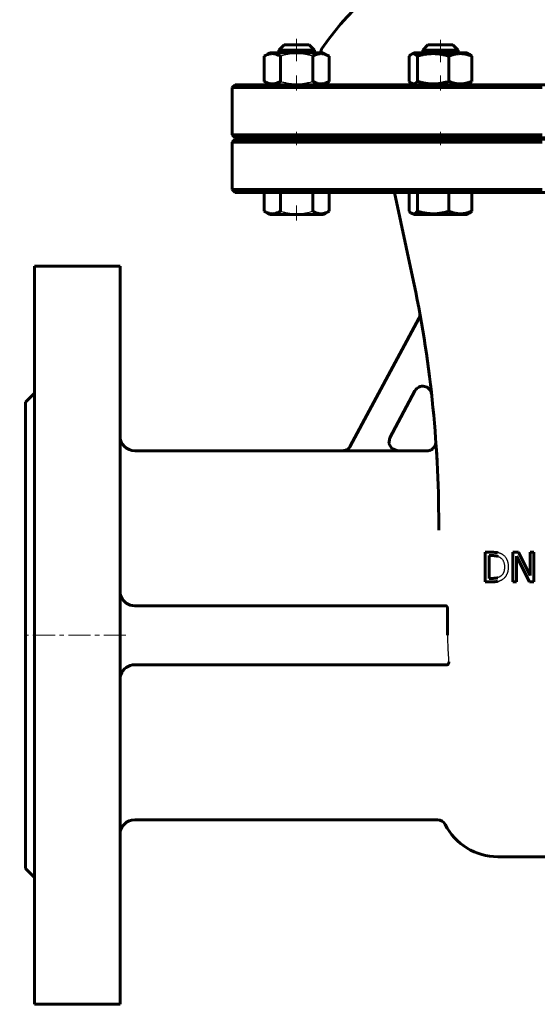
# Model space of a CAD drawing. Header units: millimetres. Extents: x -177 to 177, y -325 to 327.
# Tile 1 of 3: x -177 to -2, y -325 to 9. Entities that reach past the tile are written whole.
import ezdxf

# ---------------------------------------------------------------- set-up
doc = ezdxf.new("R2010")
doc.units = ezdxf.units.MM
for name, pattern in [('K5LT-1', [0]), ('K5LT_AXLED', [12, 7.5, -1.5, 1.5, -1.5]), ('K5LT_BASIC', [0])]:
    doc.linetypes.add(name, pattern=pattern)
doc.layers.add('Системный слой (1)', color=7, linetype='Continuous', true_color=0x6c6c6c)

# ---------------------------------------------------------------- blocks, each defined once
blk = doc.blocks.new('U0')
at = {"layer": 'Системный слой (1)', "color": 143, "linetype": 'K5LT_BASIC', "lineweight": 60, "true_color": 0x33acca}
for p, q in [((-44.28, -3.17), (-44.53, -3.34)), ((-43.58, -2.97), (-44.28, -3.17)), ((-42.88, -3.22), (-43.58, -2.97)), ((-42.2, -3.82), (-42.88, -3.22)), ((-44.79, -3.56), (-45.04, -3.82)), ((-44.53, -3.34), (-44.79, -3.56))]:
    blk.add_line(p, q, dxfattribs=at)
blk = doc.blocks.new('U1')
at = {"layer": 'Системный слой (1)', "color": 143, "linetype": 'K5LT_BASIC', "lineweight": 60, "true_color": 0x33acca}
for p, q in [((-45.04, -12.38), (-44.79, -12.64)), ((-44.79, -12.64), (-44.53, -12.86)), ((-44.53, -12.86), (-44.28, -13.03)), ((-44.28, -13.03), (-44.02, -13.15)), ((-44.02, -13.15), (-43.32, -13.19)), ((-43.32, -13.19), (-42.63, -12.8)), ((-42.63, -12.8), (-42.2, -12.38))]:
    blk.add_line(p, q, dxfattribs=at)
blk = doc.blocks.new('U8')
at = {"layer": 'Системный слой (1)', "color": 143, "linetype": 'K5LT_BASIC', "lineweight": 60, "true_color": 0x33acca}
for p, q in [((-45.04, -56.38), (-44.79, -56.64)), ((-44.79, -56.64), (-44.53, -56.86)), ((-42.63, -56.8), (-42.2, -56.38)), ((-44.53, -56.86), (-44.28, -57.03)), ((-44.28, -57.03), (-44.02, -57.15)), ((-44.02, -57.15), (-43.32, -57.19)), ((-43.32, -57.19), (-42.63, -56.8))]:
    blk.add_line(p, q, dxfattribs=at)
blk = doc.blocks.new('U14')
at = {"layer": 'Системный слой (1)', "color": 143, "linetype": 'K5LT_BASIC', "lineweight": 60, "true_color": 0x33acca}
blk.add_line((-73.31, -57.03), (-73.31, -57.03), dxfattribs=at)
blk.add_line((-73.31, -57.03), (-73.31, -57.03), dxfattribs=at)
blk = doc.blocks.new('U20')
at = {"layer": 'Системный слой (1)', "color": 143, "linetype": 'K5LT_BASIC', "lineweight": 60, "true_color": 0x33acca}
for p, q in [((-35.75, -137.95), (-35.73, -138.22)), ((-35.73, -138.22), (-35.71, -138.5)), ((-35.71, -138.5), (-35.7, -138.79))]:
    blk.add_line(p, q, dxfattribs=at)
blk = doc.blocks.new('U21')
at = {"layer": 'Системный слой (1)', "color": 143, "linetype": 'K5LT_BASIC', "lineweight": 60, "true_color": 0x33acca}
for p, q in [((-104, -50), (0, -50)), ((0, -50), (104, -50))]:
    blk.add_line(p, q, dxfattribs=at)
blk = doc.blocks.new('U22')
at = {"layer": 'Системный слой (1)', "color": 143, "linetype": 'K5LT_BASIC', "lineweight": 60, "true_color": 0x33acca}
for start, end in [(111.5102, 145.8516), (34.1484, 68.4898)]:
    blk.add_arc((0, -51.63), 90, start, end, dxfattribs=at)
blk = doc.blocks.new('U24')
at = {"layer": 'Системный слой (1)', "color": 143, "linetype": 'K5LT_BASIC', "lineweight": 60, "true_color": 0x33acca}
for p, q in [((-104, -31.5), (0, -31.5)), ((0, -31.5), (104, -31.5))]:
    blk.add_line(p, q, dxfattribs=at)
blk = doc.blocks.new('U25')
at = {"layer": 'Системный слой (1)', "color": 143, "linetype": 'K5LT_BASIC', "lineweight": 60, "true_color": 0x33acca}
for p, q in [((0, -32), (-104, -32)), ((104, -32), (0, -32))]:
    blk.add_line(p, q, dxfattribs=at)
blk = doc.blocks.new('U28')
at = {"layer": 'Системный слой (1)', "color": 143, "linetype": 'K5LT_BASIC', "lineweight": 60, "true_color": 0x33acca}
for p, q in [((0, -13.5), (-104, -13.5)), ((104, -13.5), (0, -13.5))]:
    blk.add_line(p, q, dxfattribs=at)
blk = doc.blocks.new('U30')
at = {"layer": 'Системный слой (1)', "color": 143, "linetype": 'K5LT_BASIC', "lineweight": 60, "true_color": 0x33acca}
for p, q in [((-67.6, -137.5), (-138, -137.5)), ((-38.98, -137.5), (-48.94, -137.5))]:
    blk.add_line(p, q, dxfattribs=at)
blk = doc.blocks.new('U32')
at = {"layer": 'Системный слой (1)', "color": 143, "linetype": 'K5LT_BASIC', "lineweight": 60, "true_color": 0x33acca}
for p, q in [((-51.59, -133.08), (-51.88, -135.08)), ((-51.88, -135.08), (-50.89, -136.78)), ((-50.89, -136.78), (-49, -137.5)), ((-49, -137.5), (-48.94, -137.5))]:
    blk.add_line(p, q, dxfattribs=at)

msp = doc.modelspace()

# ---------------------------------------------------------------- linework, layer by layer
at = {"layer": 'Системный слой (1)', "color": 143, "linetype": 'K5LT_BASIC', "lineweight": 60, "true_color": 0x33acca}
for p, q in [((-89.15, -1.75), (-87.4, 0)), ((-87.4, 0), (-78.9, 0)), ((-77.15, -1.75), (-78.9, 0)), ((-40.44, -1.75), (-38.69, 0)), ((-38.69, 0), (-30.19, 0)), ((-28.44, -1.75), (-30.19, 0)), ((-94.12, -3.82), (-92.17, -2.7)), ((-92.98, -3.17), (-92.17, -2.7)), ((-92.98, -3.17), (-92.98, -3.17)), ((-74.12, -2.7), (-92.17, -2.7)), ((-89.15, -1.75), (-77.15, -1.75)), ((-89.15, -2.7), (-89.15, -1.75)), ((-77.15, -2.7), (-77.15, -1.75)), ((-72.18, -3.82), (-74.12, -2.7)), ((-44.28, -3.17), (-43.47, -2.7)), ((-25.42, -2.7), (-43.47, -2.7)), ((-40.44, -1.75), (-28.44, -1.75)), ((-40.44, -2.7), (-40.44, -1.75)), ((-28.44, -2.7), (-28.44, -1.75)), ((-24.61, -3.17), (-25.42, -2.7)), ((-94.12, -12.38), (-94.12, -3.82)), ((-88.63, -12.38), (-88.63, -3.82)), ((-77.66, -12.38), (-77.66, -3.82)), ((-72.18, -12.38), (-72.18, -3.82)), ((-45.04, -12.38), (-45.04, -3.82)), ((-42.2, -12.38), (-42.2, -3.82)), ((-31.6, -12.38), (-31.6, -3.82)), ((-23.85, -12.38), (-23.85, -3.82)), ((-92.17, -13.5), (-94.12, -12.38)), ((-92.17, -13.5), (-92.98, -13.03)), ((-92.98, -13.03), (-92.98, -13.03)), ((-74.12, -13.5), (-72.18, -12.38)), ((-43.47, -13.5), (-44.28, -13.03)), ((-25.42, -13.5), (-24.61, -13.03)), ((-104, -13.5), (-105, -14.5)), ((-105, -14.5), (0, -14.5)), ((-105, -30.5), (-105, -14.5)), ((0, -30.5), (-105, -30.5)), ((-104, -31.5), (-105, -30.5)), ((-104, -32), (-105, -33)), ((-105, -33), (0, -33)), ((-105, -49), (-105, -33)), ((-89.15, -32), (-89.15, -31.5)), ((-77.15, -32), (-77.15, -31.5)), ((-75, -32), (-75, -31.5)), ((-40.44, -32), (-40.44, -31.5)), ((-28.44, -32), (-28.44, -31.5)), ((0, -49), (-105, -49)), ((-104, -50), (-105, -49)), ((-94.12, -50), (-94.12, -56.38)), ((-88.63, -50), (-88.63, -56.38)), ((-77.66, -50), (-77.66, -56.38)), ((-72.18, -50), (-72.18, -56.38)), ((-43.88, -78.56), (-50, -50)), ((-45.04, -50), (-45.04, -56.38)), ((-42.2, -50), (-42.2, -56.38)), ((-31.6, -50), (-31.6, -56.38)), ((-23.85, -50), (-23.85, -56.38)), ((-94.12, -56.38), (-92.17, -57.5)), ((-72.18, -56.38), (-74.12, -57.5)), ((-92.98, -57.03), (-92.17, -57.5)), ((-92.98, -57.03), (-92.98, -57.03)), ((-92.17, -57.5), (-74.12, -57.5)), ((-73.31, -57.03), (-74.12, -57.5)), ((-44.28, -57.03), (-43.47, -57.5)), ((-43.47, -57.5), (-25.42, -57.5)), ((-24.61, -57.03), (-25.42, -57.5)), ((-172, -75), (-172, -325)), ((-172, -75), (-143, -75)), ((-143, -75), (-143, -325)), ((-64.99, -135.97), (-41.77, -92.72)), ((-175, -121), (-172, -118)), ((-43.06, -117.2), (-51.61, -133.13)), ((-175, -121), (-175, -279)), ((-35.99, -134.3), (-35.98, -134.4)), ((-35.95, -134.89), (-35.99, -134.3)), ((-67.63, -137.55), (-48.97, -137.55)), ((-35, -164.43), (-35, -162.38)), ((-19.23, -171.87), (-19.23, -181.87)), ((-16.96, -171.87), (-19.23, -171.87)), ((-17.9, -173.02), (-16.89, -173.02)), ((-17.9, -180.72), (-17.9, -173.02)), ((-8.02, -171.87), (-9.91, -171.87)), ((-9.91, -171.87), (-9.91, -181.87)), ((-8.67, -181.87), (-8.67, -173.25)), ((-8.67, -173.25), (-4.24, -181.87)), ((-3.99, -179.79), (-8.02, -171.87)), ((-3.99, -171.87), (-3.99, -179.79)), ((-2.75, -171.87), (-3.99, -171.87)), ((-2.75, -181.87), (-2.75, -171.87)), ((-19.23, -181.87), (-16.93, -181.87)), ((-16.89, -180.72), (-17.9, -180.72)), ((-9.91, -181.87), (-8.67, -181.87)), ((-4.24, -181.87), (-2.75, -181.87)), ((-32.6, -190), (-138, -190)), ((-32.02, -191), (-32.02, -200)), ((-32.16, -210), (-138, -210)), ((-35.46, -262.5), (-138, -262.5)), ((-15, -275), (15, -275)), ((-175, -279), (-172, -282)), ((-172, -325), (-143, -325))]:
    msp.add_line(p, q, dxfattribs=at)
at = {"layer": 'Системный слой (1)', "color": 30, "linetype": 'K5LT_AXLED', "lineweight": 18, "true_color": 0xff8000}
for p, q in [((-83.15, 2), (-83.15, -5.82)), ((-34.44, -5.82), (-34.44, 2)), ((-83.15, -10.38), (-83.15, -15.5)), ((-34.44, -15.5), (-34.44, -10.38)), ((-83.15, -29.5), (-83.15, -34)), ((-34.44, -34), (-34.44, -29.5)), ((-83.15, -54.38), (-83.15, -59.5)), ((-141, -200), (-177, -200))]:
    msp.add_line(p, q, dxfattribs=at)
at = {"layer": 'Системный слой (1)', "color": 143, "linetype": 'K5LT_BASIC', "lineweight": 60, "true_color": 0x33acca}
for centre, radius, start, end in [((-72, -2.79), 3, 145.8516, 178.2388), ((-435, -162.38), 400, 0, 12.0948), ((-44.41, -91.31), 3, 331.7693, 10.3127), ((-40.42, -118.62), 3, 6.3273, 151.7693), ((-138, -132.5), 5, 180, 270), ((-435, -162.38), 400, 4.0104, 4.0255), ((-138, -185), 5, 199.0089, 270), ((-138, -215), 5, 90, 160.9911), ((-138, -267.5), 5, 90, 180), ((-35.46, -265.5), 3, 27.1629, 90), ((-15, -255), 20, 207.1629, 270)]:
    msp.add_arc(centre, radius, start, end, dxfattribs=at)
for points, knots in [([(-88.63, -3.82), (-88.88, -3.68), (-89.27, -3.48), (-89.81, -3.26), (-90.22, -3.13), (-90.59, -3.04), (-90.98, -2.99), (-91.36, -2.97), (-91.73, -2.98), (-92.11, -3.03), (-92.49, -3.12), (-93.05, -3.29), (-93.59, -3.53), (-93.99, -3.75), (-94.12, -3.82)], [0, 0, 0, 0, 2.031939, 3.311633, 4.396645, 5.423589, 6.350589, 7.49983, 8.533187, 9.335775, 10.524184, 11.684847, 13.915004, 15, 15, 15, 15]), ([(-72.18, -3.82), (-72.42, -3.68), (-72.82, -3.48), (-73.35, -3.26), (-73.77, -3.13), (-74.14, -3.04), (-74.52, -2.99), (-74.91, -2.97), (-75.28, -2.98), (-75.65, -3.03), (-76.04, -3.12), (-76.6, -3.29), (-77.14, -3.53), (-77.54, -3.75), (-77.66, -3.82)], [0, 0, 0, 0, 2.031939, 3.311633, 4.396645, 5.423589, 6.350589, 7.49983, 8.533187, 9.335775, 10.524184, 11.684847, 13.915004, 15, 15, 15, 15]), ([(-31.6, -3.82), (-31.96, -3.71), (-32.5, -3.57), (-33.39, -3.36), (-34.19, -3.2), (-34.93, -3.1), (-35.53, -3.03), (-36.13, -2.99), (-36.87, -2.97), (-37.49, -2.98), (-38.12, -3.02), (-38.78, -3.08), (-39.7, -3.21), (-40.84, -3.44), (-41.7, -3.67), (-42.2, -3.82)], [0, 0, 0, 0, 1.679816, 2.464254, 4.100621, 5.29978, 5.785161, 6.773962, 7.999819, 9.102067, 9.530451, 10.806592, 12.055167, 13.667644, 16, 16, 16, 16]), ([(-23.85, -3.82), (-24.15, -3.7), (-24.59, -3.54), (-25.25, -3.33), (-25.79, -3.19), (-26.36, -3.08), (-26.88, -3.01), (-27.36, -2.98), (-27.82, -2.97), (-28.26, -2.99), (-28.75, -3.03), (-29.3, -3.12), (-30.09, -3.29), (-30.86, -3.53), (-31.42, -3.75), (-31.6, -3.82)], [0, 0, 0, 0, 1.912449, 2.780687, 4.100621, 5.29978, 6.277542, 7.267519, 8.214858, 9.102067, 9.95816, 11.225797, 12.463836, 14.84267, 16, 16, 16, 16]), ([(-24.61, -3.17), (-24.52, -3.22), (-24.39, -3.31), (-24.13, -3.52), (-23.96, -3.69), (-23.85, -3.82)], [0, 0, 0, 0, 1.912503, 3.220303, 6, 6, 6, 6]), ([(-94.12, -12.38), (-93.88, -12.52), (-93.48, -12.72), (-92.95, -12.94), (-92.53, -13.07), (-92.16, -13.16), (-91.78, -13.21), (-91.39, -13.23), (-91.02, -13.22), (-90.65, -13.17), (-90.26, -13.08), (-89.7, -12.91), (-89.16, -12.67), (-88.76, -12.45), (-88.63, -12.38)], [0, 0, 0, 0, 2.031939, 3.311633, 4.396645, 5.423589, 6.350589, 7.49983, 8.533187, 9.335775, 10.524184, 11.684847, 13.915004, 15, 15, 15, 15]), ([(-77.66, -12.38), (-77.42, -12.52), (-77.03, -12.72), (-76.49, -12.94), (-76.08, -13.07), (-75.7, -13.16), (-75.32, -13.21), (-74.94, -13.23), (-74.57, -13.22), (-74.19, -13.17), (-73.81, -13.08), (-73.25, -12.91), (-72.7, -12.67), (-72.31, -12.45), (-72.18, -12.38)], [0, 0, 0, 0, 2.031939, 3.311633, 4.396645, 5.423589, 6.350589, 7.49983, 8.533187, 9.335775, 10.524184, 11.684847, 13.915004, 15, 15, 15, 15]), ([(-42.2, -12.38), (-41.84, -12.49), (-41.3, -12.63), (-40.41, -12.84), (-39.61, -13), (-38.87, -13.1), (-38.28, -13.17), (-37.67, -13.21), (-36.93, -13.23), (-36.31, -13.22), (-35.68, -13.18), (-35.02, -13.12), (-34.1, -12.99), (-32.96, -12.76), (-32.1, -12.53), (-31.6, -12.38)], [0, 0, 0, 0, 1.679816, 2.464254, 4.100621, 5.29978, 5.785161, 6.773962, 7.999819, 9.102067, 9.530451, 10.806592, 12.055167, 13.667644, 16, 16, 16, 16]), ([(-31.6, -12.38), (-31.3, -12.5), (-30.86, -12.66), (-30.2, -12.87), (-29.66, -13.01), (-29.09, -13.12), (-28.57, -13.19), (-28.09, -13.22), (-27.63, -13.23), (-27.19, -13.21), (-26.69, -13.17), (-26.15, -13.08), (-25.35, -12.91), (-24.59, -12.67), (-24.03, -12.45), (-23.85, -12.38)], [0, 0, 0, 0, 1.912449, 2.780687, 4.100621, 5.29978, 6.277542, 7.267519, 8.214858, 9.102067, 9.95816, 11.225797, 12.463836, 14.84267, 16, 16, 16, 16]), ([(-23.85, -12.38), (-23.93, -12.47), (-24.06, -12.61), (-24.32, -12.84), (-24.49, -12.96), (-24.61, -13.03)], [0, 0, 0, 0, 1.918282, 3.267661, 6, 6, 6, 6]), ([(-94.12, -56.38), (-93.88, -56.52), (-93.48, -56.72), (-92.95, -56.94), (-92.53, -57.07), (-92.16, -57.16), (-91.78, -57.21), (-91.39, -57.23), (-91.02, -57.22), (-90.65, -57.17), (-90.26, -57.08), (-89.7, -56.91), (-89.16, -56.67), (-88.76, -56.45), (-88.63, -56.38)], [0, 0, 0, 0, 2.031939, 3.311633, 4.396645, 5.423589, 6.350589, 7.49983, 8.533187, 9.335775, 10.524184, 11.684847, 13.915004, 15, 15, 15, 15]), ([(-77.66, -56.38), (-77.42, -56.52), (-77.03, -56.72), (-76.49, -56.94), (-76.08, -57.07), (-75.7, -57.16), (-75.32, -57.21), (-74.94, -57.23), (-74.57, -57.22), (-74.19, -57.17), (-73.81, -57.08), (-73.25, -56.91), (-72.7, -56.67), (-72.31, -56.45), (-72.18, -56.38)], [0, 0, 0, 0, 2.031939, 3.311633, 4.396645, 5.423589, 6.350589, 7.49983, 8.533187, 9.335775, 10.524184, 11.684847, 13.915004, 15, 15, 15, 15]), ([(-42.2, -56.38), (-41.84, -56.49), (-41.3, -56.63), (-40.41, -56.84), (-39.61, -57), (-38.87, -57.1), (-38.28, -57.17), (-37.67, -57.21), (-36.93, -57.23), (-36.31, -57.22), (-35.68, -57.18), (-35.02, -57.12), (-34.1, -56.99), (-32.96, -56.76), (-32.1, -56.53), (-31.6, -56.38)], [0, 0, 0, 0, 1.679816, 2.464254, 4.100621, 5.29978, 5.785161, 6.773962, 7.999819, 9.102067, 9.530451, 10.806592, 12.055167, 13.667644, 16, 16, 16, 16]), ([(-31.6, -56.38), (-31.3, -56.5), (-30.86, -56.66), (-30.2, -56.87), (-29.66, -57.01), (-29.09, -57.12), (-28.57, -57.19), (-28.09, -57.22), (-27.63, -57.23), (-27.19, -57.21), (-26.69, -57.17), (-26.15, -57.08), (-25.35, -56.91), (-24.59, -56.67), (-24.03, -56.45), (-23.85, -56.38)], [0, 0, 0, 0, 1.912449, 2.780687, 4.100621, 5.29978, 6.277542, 7.267519, 8.214858, 9.102067, 9.95816, 11.225797, 12.463836, 14.84267, 16, 16, 16, 16]), ([(-23.85, -56.38), (-23.93, -56.47), (-24.06, -56.61), (-24.32, -56.84), (-24.49, -56.96), (-24.61, -57.03)], [0, 0, 0, 0, 1.918282, 3.267661, 6, 6, 6, 6]), ([(-67.6, -137.5), (-66.99, -137.5), (-65.91, -137.16), (-65.18, -136.33), (-64.96, -135.92)], [0, 0, 0, 0, 0.571427, 1, 1, 1, 1]), ([(-35.99, -134.3), (-35.99, -134.3), (-35.99, -134.3), (-35.99, -134.31), (-35.99, -134.31), (-35.99, -134.31), (-35.99, -134.31), (-35.99, -134.31), (-35.99, -134.31), (-35.99, -134.31), (-35.99, -134.31), (-35.99, -134.31), (-35.99, -134.32), (-35.99, -134.32), (-35.98, -134.32), (-35.98, -134.33), (-35.98, -134.33), (-35.98, -134.33), (-35.98, -134.33), (-35.98, -134.34), (-35.98, -134.34), (-35.98, -134.34), (-35.98, -134.35), (-35.98, -134.35), (-35.98, -134.36), (-35.98, -134.36), (-35.98, -134.37), (-35.98, -134.38), (-35.98, -134.38), (-35.98, -134.39), (-35.98, -134.4), (-35.98, -134.4), (-35.98, -134.4), (-35.98, -134.41), (-35.98, -134.41), (-35.98, -134.42), (-35.98, -134.42), (-35.98, -134.43), (-35.98, -134.44), (-35.98, -134.47), (-35.98, -134.49), (-35.98, -134.53), (-35.98, -134.55), (-35.98, -134.61), (-35.98, -134.65), (-35.99, -134.78), (-36, -134.87), (-36.04, -135.09), (-36.07, -135.22), (-36.14, -135.48), (-36.19, -135.6), (-36.3, -135.85), (-36.36, -135.97), (-36.5, -136.19), (-36.57, -136.3), (-36.73, -136.49), (-36.82, -136.58), (-37.01, -136.76), (-37.11, -136.85), (-37.33, -137), (-37.45, -137.08), (-37.7, -137.21), (-37.83, -137.27), (-38.09, -137.36), (-38.22, -137.4), (-38.49, -137.46), (-38.62, -137.48), (-38.83, -137.5), (-38.91, -137.5), (-38.98, -137.5)], [0, 0, 0, 0, 0.669154, 0.669154, 1.003699, 1.003699, 1.271387, 1.271387, 1.338309, 1.338309, 1.405231, 1.405231, 1.595291, 1.595291, 1.771269, 1.771269, 1.785352, 1.785352, 1.859387, 1.859387, 1.933423, 1.933423, 1.989376, 1.989376, 2.045329, 2.045329, 2.112095, 2.112095, 2.178862, 2.178862, 2.232908, 2.232908, 2.248538, 2.248538, 2.273158, 2.273158, 2.322399, 2.322399, 2.420882, 2.420882, 2.617847, 2.617847, 2.855481, 2.855481, 3.330748, 3.330748, 4.281282, 4.281282, 5.776083, 5.776083, 7.278614, 7.278614, 8.756702, 8.756702, 10.182087, 10.182087, 11.558063, 11.558063, 13.051737, 13.051737, 14.589591, 14.589591, 16.144495, 16.144495, 17.682641, 17.682641, 19.175426, 19.175426, 20, 20, 20, 20]), ([(-35.6, -140.44), (-35.62, -140.19), (-35.63, -139.95), (-35.66, -139.48), (-35.67, -139.25), (-35.7, -138.8), (-35.71, -138.59), (-35.73, -138.28), (-35.73, -138.18), (-35.74, -138.06), (-35.74, -138.05), (-35.74, -138.01), (-35.74, -137.98), (-35.75, -137.95), (-35.75, -137.95), (-35.75, -137.9), (-35.75, -137.84), (-35.77, -137.59), (-35.78, -137.41), (-35.79, -137.23)], [0, 0, 0, 0, 4.260334, 4.260334, 8.520667, 8.520667, 12.781001, 12.781001, 14.916469, 14.916469, 15.192831, 15.192831, 15.821799, 15.821799, 15.821923, 15.821923, 17.041335, 17.041335, 21.301668, 21.301668, 21.301668, 21.301668]), ([(-15, -172.02), (-15.13, -172), (-15.43, -171.95), (-16.06, -171.89), (-16.61, -171.87), (-16.96, -171.87)], [0, 0, 0, 0, 1.42388, 3.291618, 6, 6, 6, 6]), ([(-16.89, -173.02), (-16.61, -173.02), (-16.1, -173.04), (-15.65, -173.11), (-15.43, -173.15), (-15.3, -173.19), (-15.15, -173.22), (-15.05, -173.26), (-15, -173.27)], [0, 0, 0, 0, 2.48036, 5.182737, 6.030027, 6.300257, 7.650124, 9, 9, 9, 9]), ([(-16.93, -181.87), (-16.62, -181.87), (-16.1, -181.86), (-15.47, -181.8), (-15.14, -181.75), (-15, -181.72)], [0, 0, 0, 0, 2.506471, 4.373357, 6, 6, 6, 6]), ([(-15, -180.49), (-15.07, -180.51), (-15.18, -180.54), (-15.32, -180.57), (-15.43, -180.6), (-15.55, -180.62), (-15.71, -180.64), (-15.95, -180.68), (-16.35, -180.71), (-16.69, -180.72), (-16.89, -180.72)], [0, 0, 0, 0, 1.295602, 1.95094, 2.618705, 3.299783, 3.999014, 5.420814, 7.571816, 11, 11, 11, 11]), ([(-143, -185.15), (-143, -185.29), (-142.99, -185.5), (-142.94, -185.81), (-142.87, -186.17), (-142.79, -186.44), (-142.73, -186.63)], [0, 0, 0, 0, 1.944687, 3.133575, 4.420597, 7, 7, 7, 7]), ([(-32.02, -191), (-32.02, -190.94), (-32.03, -190.83), (-32.05, -190.7), (-32.08, -190.58), (-32.1, -190.51), (-32.14, -190.41), (-32.17, -190.33), (-32.22, -190.26), (-32.26, -190.2), (-32.31, -190.15), (-32.36, -190.09), (-32.43, -190.05), (-32.5, -190.01), (-32.56, -190), (-32.59, -190), (-32.6, -190)], [0, 0, 0, 0, 1.859342, 3.373497, 4.13657, 5.609577, 6.073045, 7.741069, 8.733865, 9.786016, 10.851822, 11.856595, 13.477016, 14.851403, 16.333842, 17, 17, 17, 17]), ([(-32.16, -210), (-32.11, -210), (-32.02, -209.98), (-31.9, -209.9), (-31.82, -209.81), (-31.77, -209.74), (-31.75, -209.7), (-31.72, -209.65), (-31.7, -209.59), (-31.67, -209.5), (-31.65, -209.42), (-31.63, -209.34), (-31.63, -209.28), (-31.62, -209.21), (-31.62, -209.12), (-31.62, -209.05), (-31.63, -209)], [0, 0, 0, 0, 2.996269, 5.545096, 7.541301, 8.35063, 9.051515, 9.738278, 10.607547, 11.453046, 12.86258, 13.443185, 14.191931, 14.896579, 15.598295, 17, 17, 17, 17]), ([(-143, -214.85), (-143, -214.71), (-142.99, -214.5), (-142.94, -214.19), (-142.87, -213.83), (-142.79, -213.56), (-142.73, -213.37)], [0, 0, 0, 0, 1.944687, 3.133575, 4.420597, 7, 7, 7, 7])]:
    msp.add_open_spline(points, degree=3, knots=knots, dxfattribs=at)
at = {"layer": 'Системный слой (1)', "color": 7, "linetype": 'K5LT-1'}
for points, knots in [([(-77.66, -3.82), (-77.92, -3.75), (-78.57, -3.57), (-79.76, -3.3), (-80.95, -3.1), (-81.88, -3.02), (-82.39, -2.99), (-82.72, -2.98), (-83, -2.97), (-83.3, -2.97), (-83.68, -2.98), (-84.13, -3), (-84.78, -3.05), (-85.72, -3.16), (-86.79, -3.35), (-87.79, -3.59), (-88.35, -3.74), (-88.63, -3.82)], [0, 0, 0, 0, 3.152296, 8.024027, 14.430358, 17.4743, 18.996271, 20.518242, 21.409855, 22.301468, 24.084694, 25.867919, 27.651145, 31.792504, 37.072525, 40.536262, 44, 44, 44, 44]), ([(-88.63, -12.38), (-88.38, -12.45), (-87.73, -12.63), (-86.54, -12.9), (-85.34, -13.1), (-84.42, -13.18), (-83.91, -13.21), (-83.58, -13.22), (-83.3, -13.23), (-83, -13.23), (-82.62, -13.22), (-82.17, -13.2), (-81.52, -13.15), (-80.58, -13.04), (-79.51, -12.85), (-78.51, -12.61), (-77.95, -12.46), (-77.66, -12.38)], [0, 0, 0, 0, 3.152296, 8.024027, 14.430358, 17.4743, 18.996271, 20.518242, 21.409855, 22.301468, 24.084694, 25.867919, 27.651145, 31.792504, 37.072525, 40.536262, 44, 44, 44, 44]), ([(-88.63, -56.38), (-88.38, -56.45), (-87.73, -56.63), (-86.54, -56.9), (-85.34, -57.1), (-84.42, -57.18), (-83.91, -57.21), (-83.58, -57.22), (-83.3, -57.23), (-83, -57.23), (-82.62, -57.22), (-82.17, -57.2), (-81.52, -57.15), (-80.58, -57.04), (-79.51, -56.85), (-78.51, -56.61), (-77.95, -56.46), (-77.66, -56.38)], [0, 0, 0, 0, 3.152296, 8.024027, 14.430358, 17.4743, 18.996271, 20.518242, 21.409855, 22.301468, 24.084694, 25.867919, 27.651145, 31.792504, 37.072525, 40.536262, 44, 44, 44, 44]), ([(-48.97, -137.55), (-49.09, -137.55), (-49.34, -137.53), (-49.7, -137.47), (-50.05, -137.35), (-50.38, -137.2), (-50.6, -137.07), (-50.71, -136.99), (-50.75, -136.97), (-50.8, -136.93), (-50.88, -136.86), (-51.04, -136.72), (-51.25, -136.51), (-51.47, -136.22), (-51.62, -135.96), (-51.72, -135.75), (-51.77, -135.62), (-51.8, -135.54), (-51.81, -135.5), (-51.83, -135.44), (-51.86, -135.34), (-51.91, -135.14), (-51.94, -134.96), (-51.95, -134.82), (-51.95, -134.77), (-51.96, -134.7), (-51.96, -134.59), (-51.96, -134.38), (-51.93, -134.09), (-51.86, -133.74), (-51.75, -133.42), (-51.66, -133.22), (-51.61, -133.13)], [0, 0, 0, 0, 0.0367731, 0.0735462, 0.1114026, 0.1479664, 0.1831407, 0.1868838, 0.1905952, 0.1957935, 0.2061899, 0.2225117, 0.2596264, 0.2955358, 0.3305586, 0.3492429, 0.3679272, 0.3715643, 0.375182, 0.3806212, 0.3914998, 0.4059199, 0.4420972, 0.445866, 0.4497415, 0.4558746, 0.4681408, 0.4823636, 0.5191217, 0.5558797, 0.5883611, 0.6208425, 0.6208425, 0.6208425, 0.6208425]), ([(-64.99, -135.97), (-65.05, -136.08), (-65.18, -136.29), (-65.41, -136.58), (-65.61, -136.78), (-65.76, -136.9), (-65.86, -136.97), (-66.03, -137.09), (-66.23, -137.2), (-66.43, -137.3), (-66.55, -137.35), (-66.73, -137.41), (-66.87, -137.45), (-67.11, -137.5), (-67.32, -137.54), (-67.53, -137.55), (-67.63, -137.55)], [0, 0, 0, 0, 0.0373109, 0.0746218, 0.1126447, 0.1221062, 0.1315677, 0.1504908, 0.1840274, 0.2007476, 0.2174678, 0.2213503, 0.2586731, 0.2624876, 0.2935692, 0.3246509, 0.3246509, 0.3246509, 0.3246509]), ([(-13.37, -172.66), (-13.4, -172.65), (-13.46, -172.61), (-13.56, -172.55), (-13.65, -172.5), (-13.75, -172.45), (-13.85, -172.4), (-13.95, -172.35), (-14.06, -172.31), (-14.16, -172.27), (-14.28, -172.22), (-14.39, -172.19), (-14.51, -172.15), (-14.62, -172.12), (-14.7, -172.09), (-14.76, -172.08), (-14.82, -172.06), (-14.9, -172.04), (-14.97, -172.03), (-15, -172.02)], [-1.166779, -1.166779, -1.166779, -1.166779, -1.1089825, -1.051186, -0.9933894, -0.9355929, -0.8777964, -0.8199998, -0.7622033, -0.7044068, -0.6466103, -0.5888137, -0.5310172, -0.4732207, -0.4312183, -0.4102171, -0.3892159, -0.3472134, -0.305211, -0.305211, -0.305211, -0.305211]), ([(-15, -173.27), (-14.93, -173.3), (-14.84, -173.33), (-14.71, -173.39), (-14.62, -173.43), (-14.52, -173.47), (-14.43, -173.52), (-14.34, -173.57), (-14.28, -173.6), (-14.25, -173.62)], [-0.08346169, -0.08346169, -0.08346169, -0.08346169, -0.06259627, -0.05216355, -0.04173084, -0.03129813, -0.02086542, -0.01043271, 0, 0, 0, 0]), ([(-11.35, -176.88), (-11.35, -176.81), (-11.35, -176.67), (-11.36, -176.47), (-11.37, -176.27), (-11.4, -176.02), (-11.44, -175.73), (-11.51, -175.4), (-11.59, -175.09), (-11.68, -174.81), (-11.78, -174.56), (-11.89, -174.34), (-12.01, -174.12), (-12.1, -173.97), (-12.25, -173.74), (-12.47, -173.44), (-12.85, -173.06), (-13.16, -172.81), (-13.34, -172.69), (-13.37, -172.66)], [-0.3878233, -0.3878233, -0.3878233, -0.3878233, -0.3739824, -0.3601415, -0.3463006, -0.3324597, -0.3067193, -0.2809788, -0.2567423, -0.2325057, -0.2122391, -0.1919725, -0.1717278, -0.1514831, -0.1471088, -0.1022452, -0.0557703, -0.009942, 0, 0, 0, 0]), ([(-14.25, -173.62), (-14.2, -173.65), (-14.09, -173.72), (-13.98, -173.81), (-13.83, -173.93), (-13.64, -174.1), (-13.41, -174.38), (-13.21, -174.69), (-13.05, -175.03), (-12.95, -175.3), (-12.87, -175.58), (-12.8, -175.89), (-12.76, -176.24), (-12.74, -176.48), (-12.74, -176.61), (-12.74, -176.73), (-12.73, -176.82), (-12.73, -176.86)], [-0.3749552, -0.3749552, -0.3749552, -0.3749552, -0.3545382, -0.3341212, -0.3298747, -0.2904521, -0.2510413, -0.2116305, -0.1708643, -0.1331127, -0.1257038, -0.0838487, -0.0419937, -0.0314952, -0.0209968, -0.0104984, 0, 0, 0, 0]), ([(-14.13, -180.06), (-14.16, -180.07), (-14.21, -180.11), (-14.33, -180.19), (-14.53, -180.3), (-14.74, -180.4), (-14.92, -180.46), (-14.97, -180.48), (-15, -180.49)], [-0.21232067, -0.21232067, -0.21232067, -0.21232067, -0.20842339, -0.20452612, -0.19673156, -0.18114246, -0.17800414, -0.17486582, -0.17486582, -0.17486582, -0.17486582]), ([(-12.73, -176.86), (-12.73, -176.92), (-12.74, -177.03), (-12.74, -177.19), (-12.75, -177.35), (-12.76, -177.5), (-12.78, -177.65), (-12.8, -177.83), (-12.84, -178.03), (-12.89, -178.27), (-12.95, -178.47), (-13.02, -178.66), (-13.09, -178.82), (-13.17, -178.98), (-13.28, -179.18), (-13.44, -179.43), (-13.68, -179.69), (-13.91, -179.9), (-14.07, -180.01), (-14.13, -180.06)], [-0.452495, -0.452495, -0.452495, -0.452495, -0.436047, -0.419599, -0.4031511, -0.3867031, -0.3717284, -0.3567538, -0.3268046, -0.2992599, -0.2717152, -0.2478501, -0.223985, -0.200485, -0.1769849, -0.1299847, -0.0794218, -0.0295988, 0, 0, 0, 0]), ([(-13.39, -181.07), (-13.25, -180.97), (-13.1, -180.86), (-12.83, -180.63), (-12.68, -180.48), (-12.54, -180.31), (-12.48, -180.25), (-12.38, -180.12), (-12.24, -179.93), (-12.12, -179.74), (-12.02, -179.57), (-11.93, -179.4), (-11.82, -179.17), (-11.7, -178.9), (-11.6, -178.62), (-11.55, -178.42), (-11.47, -178.11), (-11.39, -177.68), (-11.35, -177.2), (-11.35, -176.93), (-11.35, -176.88)], [-0.4573157, -0.4573157, -0.4573157, -0.4573157, -0.4052058, -0.3997593, -0.3468874, -0.3413652, -0.3342776, -0.3201026, -0.2932297, -0.2656183, -0.2518125, -0.2380068, -0.2103953, -0.1827839, -0.1560254, -0.1292669, -0.1240536, -0.0692953, -0.011911, 0, 0, 0, 0]), ([(-15, -181.72), (-14.99, -181.72), (-14.96, -181.71), (-14.92, -181.71), (-14.88, -181.7), (-14.83, -181.68), (-14.76, -181.67), (-14.63, -181.63), (-14.52, -181.6), (-14.34, -181.54), (-14.2, -181.49), (-14.03, -181.41), (-13.9, -181.35), (-13.77, -181.29), (-13.65, -181.22), (-13.52, -181.15), (-13.43, -181.09), (-13.39, -181.07)], [-0.2685728, -0.2685728, -0.2685728, -0.2685728, -0.2619582, -0.2553437, -0.2487292, -0.2421146, -0.2288856, -0.2156565, -0.178655, -0.1720861, -0.1291145, -0.1076287, -0.0861429, -0.0646071, -0.0430714, -0.0215357, 0, 0, 0, 0]), ([(-32.02, -200), (-32.02, -200.67), (-32.01, -202.02), (-31.95, -204.11), (-31.84, -206.27), (-31.72, -207.91), (-31.64, -208.84), (-31.63, -209)], [8.3110884, 8.3110884, 8.3110884, 8.3110884, 8.5110904, 8.7110924, 8.912967, 9.1252431, 9.1708274, 9.1708274, 9.1708274, 9.1708274])]:
    msp.add_open_spline(points, degree=3, knots=knots, dxfattribs=at)

# ---------------------------------------------------------------- block references
at = {"layer": 'Системный слой (1)'}
for name in ['U22', 'U0', 'U1', 'U28', 'U24', 'U25', 'U21', 'U8', 'U14', 'U32', 'U30', 'U20']:
    msp.add_blockref(name, (0, 0), dxfattribs=at)

doc.saveas('drawing.dxf')
